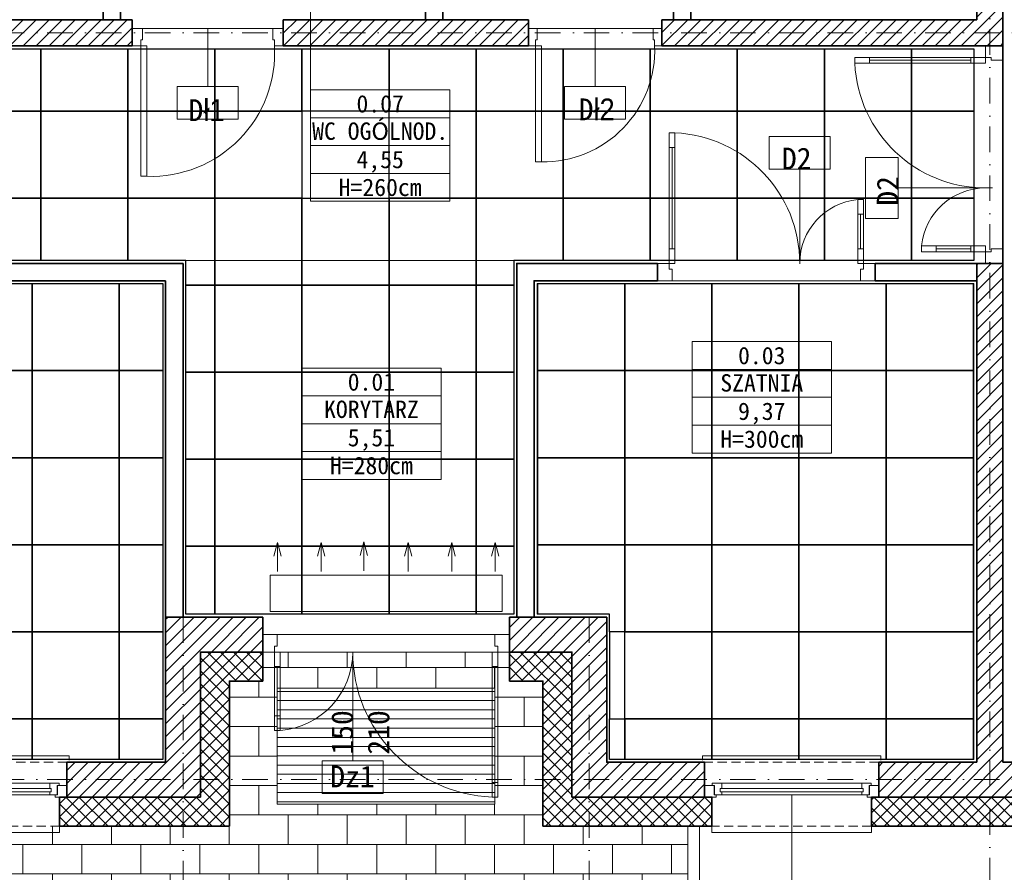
# Model space of a CAD drawing. Header units: millimetres. Extents: x -1373 to 28294, y -9636 to 187.
# Tile 31 of 133: x 4755 to 5433, y -8505 to -7917. Entities that reach past the tile are written whole.
import ezdxf
from ezdxf.enums import TextEntityAlignment as Align

# ---------------------------------------------------------------- set-up
doc = ezdxf.new("R2010")
doc.units = ezdxf.units.MM
doc.linetypes.add('HIDDEN2', pattern=[4.7625, 3.175, -1.5875])
doc.linetypes.add('Kreski i kropki', pattern=[335.138881, 176.388884, -88.194442, 0, -70.555556])
for name, color, linetype, lineweight in [('_k_krawężnik', 252, 'Continuous', 13), ('_k_kreskowanie', 250, 'Continuous', 9), ('_k_ocieplenie', 7, 'Continuous', 35), ('_k_opis', 7, 'Continuous', 13), ('_k_osie', 142, 'Kreski i kropki', 13), ('_k_stolarka', 7, 'Continuous', 13), ('_k_sufit', 7, 'Continuous', 25), ('_k_tabela', 7, 'Continuous', 13), ('_k_wyposażenia', 251, 'Continuous', 9), ('_k_zarys', 7, 'HIDDEN2', 20), ('_k_śc_dz_nadziemie', 211, 'Continuous', 30), ('_k_ściany', 223, 'Continuous', 35)]:
    doc.layers.add(name, color=color, linetype=linetype, lineweight=lineweight)
doc.layers.add('_k_niewidoczna', color=72, linetype='Continuous', lineweight=9, plot=False)
doc.styles.add('GENERATED_STYLE_1', font='MS Gothic.ttf')
doc.styles.add('GENERATED_STYLE_2', font='MS Gothic.ttf')

# ---------------------------------------------------------------- blocks, each defined once
blk = doc.blocks.new('04_sufit')
at = {"layer": '_k_niewidoczna', "color": 7}
for points in [[(-565, -618), (-565, -862), (-339, -862), (-339, -618), (-339, -618), (-22, -618), (-22, -472), (-1308, -472), (-1308, -618), (-565, -618)], [(-581, -634), (-885, -634), (-885, -962), (-581, -962)], [(-323, -634), (-22, -634), (-22, -962), (-273, -962), (-273, -862), (-323, -862)]]:
    blk.add_lwpolyline(points, close=True, dxfattribs=at)
at = {"layer": '_k_sufit'}
for points in [[(-725, -472), (-665, -472), (-665, -515), (-725, -515)], [(-665, -472), (-605, -472), (-605, -515), (-665, -515)], [(-605, -472), (-545, -472), (-545, -515), (-605, -515)], [(-545, -472), (-485, -472), (-485, -515), (-545, -515)], [(-485, -472), (-425, -472), (-425, -515), (-485, -515)], [(-425, -472), (-365, -472), (-365, -515), (-425, -515)], [(-365, -472), (-305, -472), (-305, -515), (-365, -515)], [(-305, -472), (-245, -472), (-245, -515), (-305, -515)], [(-245, -472), (-185, -472), (-185, -515), (-245, -515)], [(-185, -472), (-125, -472), (-125, -515), (-185, -515)], [(-125, -472), (-65, -472), (-65, -515), (-125, -515)], [(-65, -472), (-22, -472), (-22, -515), (-65, -515)], [(-725, -515), (-665, -515), (-665, -575), (-725, -575)], [(-725, -515), (-665, -515), (-665, -575), (-725, -575)], [(-665, -515), (-605, -515), (-605, -575), (-665, -575)], [(-665, -515), (-605, -515), (-605, -575), (-665, -575)], [(-605, -515), (-545, -515), (-545, -575), (-605, -575)], [(-605, -515), (-545, -515), (-545, -575), (-605, -575)], [(-545, -515), (-485, -515), (-485, -575), (-545, -575)], [(-545, -515), (-485, -515), (-485, -575), (-545, -575)], [(-425, -515), (-365, -515), (-365, -575), (-425, -575)], [(-425, -515), (-365, -515), (-365, -575), (-425, -575)], [(-365, -515), (-305, -515), (-305, -575), (-365, -575)], [(-365, -515), (-305, -515), (-305, -575), (-365, -575)], [(-305, -515), (-245, -515), (-245, -575), (-305, -575)], [(-305, -515), (-245, -515), (-245, -575), (-305, -575)], [(-245, -515), (-185, -515), (-185, -575), (-245, -575)], [(-245, -515), (-185, -515), (-185, -575), (-245, -575)], [(-185, -515), (-125, -515), (-125, -575), (-185, -575)], [(-185, -515), (-125, -515), (-125, -575), (-185, -575)], [(-125, -515), (-65, -515), (-65, -575), (-125, -575)], [(-125, -515), (-65, -515), (-65, -575), (-125, -575)], [(-65, -515), (-22, -515), (-22, -575), (-65, -575)], [(-725, -575), (-665, -575), (-665, -618), (-725, -618)], [(-725, -575), (-665, -575), (-665, -618), (-725, -618)], [(-665, -575), (-605, -575), (-605, -618), (-665, -618)], [(-665, -575), (-605, -575), (-605, -618), (-665, -618)], [(-605, -575), (-545, -575), (-545, -635), (-565, -635), (-565, -618), (-605, -618)], [(-545, -575), (-485, -575), (-485, -635), (-545, -635)], [(-485, -575), (-425, -575), (-425, -635), (-485, -635)], [(-425, -575), (-365, -575), (-365, -635), (-425, -635)], [(-365, -575), (-305, -575), (-305, -618), (-339, -618), (-339, -635), (-365, -635)], [(-305, -575), (-245, -575), (-245, -618), (-305, -618)], [(-245, -575), (-185, -575), (-185, -618), (-245, -618)], [(-185, -575), (-125, -575), (-125, -618), (-185, -618)], [(-125, -575), (-65, -575), (-65, -618), (-125, -618)], [(-65, -575), (-22, -575), (-22, -618), (-65, -618)], [(-731, -634), (-671, -634), (-671, -694), (-731, -694)], [(-671, -634), (-611, -634), (-611, -694), (-671, -694)], [(-611, -634), (-581, -634), (-581, -694), (-611, -694)], [(-565, -635), (-545, -635), (-545, -695), (-565, -695)], [(-545, -635), (-485, -635), (-485, -695), (-545, -695)], [(-485, -635), (-425, -635), (-425, -695), (-485, -695)], [(-425, -635), (-365, -635), (-365, -695), (-425, -695)], [(-365, -635), (-339, -635), (-339, -695), (-365, -695)], [(-322.5, -634), (-262.5, -634), (-262.5, -694), (-322.5, -694)], [(-262.5, -634), (-202.5, -634), (-202.5, -694), (-262.5, -694)], [(-202.5, -634), (-142.5, -634), (-142.5, -694), (-202.5, -694)], [(-142.5, -634), (-82.5, -634), (-82.5, -694), (-142.5, -694)], [(-82.5, -634), (-22.5, -634), (-22.5, -694), (-82.5, -694)], [(-731, -694), (-671, -694), (-671, -754), (-731, -754)], [(-671, -694), (-611, -694), (-611, -754), (-671, -754)], [(-611, -694), (-581, -694), (-581, -754), (-611, -754)], [(-565, -695), (-545, -695), (-545, -755), (-565, -755)], [(-545, -695), (-485, -695), (-485, -755), (-545, -755)], [(-485, -695), (-425, -695), (-425, -755), (-485, -755)], [(-425, -695), (-365, -695), (-365, -755), (-425, -755)], [(-365, -695), (-339, -695), (-339, -755), (-365, -755)], [(-322.5, -694), (-262.5, -694), (-262.5, -754), (-322.5, -754)], [(-262.5, -694), (-202.5, -694), (-202.5, -754), (-262.5, -754)], [(-202.5, -694), (-142.5, -694), (-142.5, -754), (-202.5, -754)], [(-142.5, -694), (-82.5, -694), (-82.5, -754), (-142.5, -754)], [(-82.5, -694), (-22.5, -694), (-22.5, -754), (-82.5, -754)], [(-731, -754), (-671, -754), (-671, -814), (-731, -814)], [(-671, -754), (-611, -754), (-611, -814), (-671, -814)], [(-611, -754), (-581, -754), (-581, -814), (-611, -814)], [(-565, -755), (-545, -755), (-545, -815), (-565, -815)], [(-545, -755), (-485, -755), (-485, -815), (-545, -815)], [(-485, -755), (-425, -755), (-425, -815), (-485, -815)], [(-425, -755), (-365, -755), (-365, -815), (-425, -815)], [(-365, -755), (-339, -755), (-339, -815), (-365, -815)], [(-322.5, -754), (-262.5, -754), (-262.5, -814), (-322.5, -814)], [(-262.5, -754), (-202.5, -754), (-202.5, -814), (-262.5, -814)], [(-202.5, -754), (-142.5, -754), (-142.5, -814), (-202.5, -814)], [(-142.5, -754), (-82.5, -754), (-82.5, -814), (-142.5, -814)], [(-82.5, -754), (-22.5, -754), (-22.5, -814), (-82.5, -814)], [(-731, -814), (-671, -814), (-671, -874), (-731, -874)], [(-671, -814), (-611, -814), (-611, -874), (-671, -874)], [(-611, -814), (-581, -814), (-581, -874), (-611, -874)], [(-322.5, -814), (-262.5, -814), (-262.5, -874), (-273, -874), (-273, -862), (-322.5, -862)], [(-262.5, -814), (-202.5, -814), (-202.5, -874), (-262.5, -874)], [(-202.5, -814), (-142.5, -814), (-142.5, -874), (-202.5, -874)], [(-142.5, -814), (-82.5, -814), (-82.5, -874), (-142.5, -874)], [(-82.5, -814), (-22.5, -814), (-22.5, -874), (-82.5, -874)], [(-565, -815), (-545, -815), (-545, -862), (-565, -862)], [(-545, -815), (-485, -815), (-485, -862), (-545, -862)], [(-485, -815), (-425, -815), (-425, -862), (-485, -862)], [(-425, -815), (-365, -815), (-365, -862), (-425, -862)], [(-365, -815), (-339, -815), (-339, -862), (-365, -862)], [(-731, -874), (-671, -874), (-671, -934), (-731, -934)], [(-671, -874), (-611, -874), (-611, -934), (-671, -934)], [(-611, -874), (-581, -874), (-581, -934), (-611, -934)], [(-262.5, -874), (-273, -874), (-273, -934), (-262.5, -934)], [(-262.5, -874), (-202.5, -874), (-202.5, -934), (-262.5, -934)], [(-202.5, -874), (-142.5, -874), (-142.5, -934), (-202.5, -934)], [(-142.5, -874), (-82.5, -874), (-82.5, -934), (-142.5, -934)], [(-82.5, -874), (-22.5, -874), (-22.5, -934), (-82.5, -934)], [(-731, -934), (-671, -934), (-671, -962), (-731, -962)], [(-671, -934), (-611, -934), (-611, -962), (-671, -962)], [(-611, -934), (-581, -934), (-581, -962), (-611, -962)], [(-273, -934), (-262.5, -934), (-262.5, -962), (-273, -962)], [(-262.5, -934), (-202.5, -934), (-202.5, -962), (-262.5, -962)], [(-202.5, -934), (-142.5, -934), (-142.5, -962), (-202.5, -962)], [(-142.5, -934), (-82.5, -934), (-82.5, -962), (-142.5, -962)], [(-82.5, -934), (-22.5, -934), (-22.5, -962), (-82.5, -962)]]:
    blk.add_lwpolyline(points, close=True, dxfattribs=at)
blk = doc.blocks.new('D_90')
at = {"layer": '_k_niewidoczna'}
blk.add_lwpolyline([(135862.75, 36163.65), (135952.75, 36163.65)], dxfattribs=at)
at = {"layer": '_k_opis'}
blk.add_lwpolyline([(135907.75, 36163.65), (135907.75, 36123.65), (135928.75, 36123.65), (135928.75, 36101.15), (135886.75, 36101.15), (135886.75, 36123.65), (135907.75, 36123.65)], dxfattribs=at)
at = {"layer": '_k_stolarka'}
for points in [[(135855.75, 36151.65), (135855.75, 36163.65), (135862.75, 36163.65), (135862.75, 36155.65), (135861.75, 36155.65), (135861.75, 36151.65), (135855.75, 36151.65)], [(135959.75, 36151.65), (135959.75, 36163.65), (135952.75, 36163.65), (135952.75, 36155.65), (135953.75, 36155.65), (135953.75, 36151.65), (135959.75, 36151.65)]]:
    blk.add_lwpolyline(points, dxfattribs=at)
blk.add_lwpolyline([(135861.75, 36151.65), (135865.75, 36151.65), (135865.75, 36061.65), (135861.75, 36061.65)], close=True, dxfattribs=at)
blk.add_lwpolyline([(135865.75, 36061.65, 0.441517), (135953.75, 36151.65)], format="xyb", dxfattribs=at)
at = {"layer": '_k_ściany'}
for points in [[(135855.75, 36151.65), (135855.75, 36163.65)], [(135959.75, 36151.65), (135959.75, 36163.65)]]:
    blk.add_lwpolyline(points, dxfattribs=at)
blk = doc.blocks.new('D_80')
at = {"layer": '_k_niewidoczna'}
blk.add_lwpolyline([(16554.01, -6146.4), (16634.01, -6146.4)], dxfattribs=at)
at = {"layer": '_k_opis'}
blk.add_lwpolyline([(16594.01, -6146.4), (16594.01, -6186.4), (16615.01, -6186.4), (16615.01, -6208.9), (16573.01, -6208.9), (16573.01, -6186.4), (16594.01, -6186.4)], dxfattribs=at)
at = {"layer": '_k_stolarka', "ltscale": 0.5}
for points in [[(16548.01, -6146.4), (16548.01, -6158.4), (16553.01, -6158.4), (16553.01, -6154.4), (16554.01, -6154.4), (16554.01, -6146.4), (16548.01, -6146.4)], [(16640.01, -6146.4), (16640.01, -6158.4), (16635.01, -6158.4), (16635.01, -6154.4), (16634.01, -6154.4), (16634.01, -6146.4), (16640.01, -6146.4)]]:
    blk.add_lwpolyline(points, dxfattribs=at)
blk.add_lwpolyline([(16553.01, -6158.4), (16557.01, -6158.4), (16557.01, -6238.4), (16553.01, -6238.4)], close=True, dxfattribs=at)
blk.add_arc((16558.39, -6161.71), 76.7, 268.97483, 2.47562, dxfattribs=at)
at = {"layer": '_k_ściany'}
for points in [[(16548.01, -6146.4), (16548.01, -6158.4)], [(16640.01, -6146.4), (16640.01, -6158.4)]]:
    blk.add_lwpolyline(points, dxfattribs=at)
blk = doc.blocks.new('D_130w')
at = {"layer": '_k_niewidoczna', "ltscale": 3}
blk.add_lwpolyline([(0, 140), (0, 10)], dxfattribs=at)
at = {"layer": '_k_stolarka', "ltscale": 2}
for points in [[(-12, 150), (0, 150), (0, 140), (-8, 140), (-8, 142), (-12, 142), (-12, 150)], [(-91.96, 140), (-22, 140)], [(-46.01, 10), (-22, 10)], [(-12, 0), (0, 0), (0, 10), (-8, 10), (-8, 8), (-12, 8), (-12, 0)]]:
    blk.add_lwpolyline(points, dxfattribs=at)
for points in [[(-12, 142), (-12, 138), (-101.98, 138), (-101.98, 142)], [(-101.98, 142), (-101.98, 138), (-91.96, 138), (-91.96, 142)], [(-22, 142), (-22, 138), (-12, 138), (-12, 142)], [(-56.01, 8), (-56.01, 12), (-46.01, 12), (-46.01, 8)], [(-12, 8), (-12, 12), (-46.01, 12), (-46.01, 8)], [(-22, 8), (-22, 12), (-12, 12), (-12, 8)]]:
    blk.add_lwpolyline(points, close=True, dxfattribs=at)
for centre, radius, start, end in [((-11.97, 142.11), 90.11, 182.61739, 270), ((-11.85, 7.63), 44.37, 90.15312, 174.3519)]:
    blk.add_arc(centre, radius, start, end, dxfattribs=at)
blk = doc.blocks.new('DZ150')
at = {"layer": '_k_niewidoczna', "ltscale": 3}
blk.add_lwpolyline([(85, 0), (-65, 0)], dxfattribs=at)
at = {"layer": '_k_opis'}
blk.add_lwpolyline([(-13, -12), (-13, -87), (8, -87), (8, -109.5), (-34, -109.5), (-34, -87), (-13, -87)], dxfattribs=at)
at = {"layer": '_k_stolarka', "ltscale": 2}
for points in [[(-75, -12), (-75, 0), (-65, 0), (-65, -8), (-67, -8), (-67, -12), (-75, -12)], [(95, -12), (95, 0), (85, 0), (85, -8), (87, -8), (87, -12), (95, -12)], [(-65, -56), (-65, -22)], [(85, -101.98), (85, -22)]]:
    blk.add_lwpolyline(points, dxfattribs=at)
for points in [[(-67, -12), (-63, -12), (-63, -56), (-67, -56)], [(-67, -22), (-63, -22), (-63, -12), (-67, -12)], [(87, -12), (83, -12), (83, -101.98), (87, -101.98)], [(87, -22), (83, -22), (83, -12), (87, -12)], [(-67, -66), (-63, -66), (-63, -56), (-67, -56)], [(87, -112), (83, -112), (83, -101.98), (87, -101.98)]]:
    blk.add_lwpolyline(points, close=True, dxfattribs=at)
for centre, radius, start, end in [((-67.28, -11.89), 54.28, 274.52159, 359.88361), ((87.14, -11.94), 100.14, 180.03307, 267.62865)]:
    blk.add_arc(centre, radius, start, end, dxfattribs=at)
at = {"layer": '_k_opis', "insert": (12.47, -67.44), "char_height": 15, "width": 0.6272, "attachment_point": 8, "rotation": 90, "style": 'GENERATED_STYLE_1'}
blk.add_mtext('{\\fMS Gothic|b0|i0|c128|p49;1}5{\\fMS Gothic|b0|i0|c128|p49;0\\P2}10', dxfattribs=at)
at = {"layer": '_k_opis', "insert": (-13.23, -90.29), "char_height": 15, "width": 29.3114, "attachment_point": 2, "style": 'GENERATED_STYLE_1'}
blk.add_mtext('{\\fMS Gothic|b1|i0|c128|p49;Dz1}', dxfattribs=at)
blk = doc.blocks.new('metryczka_80')
at = {"layer": '_k_opis', "ltscale": 0.1}
for points in [[(-80, 0), (0, 0), (0, -64), (-80, -64)], [(-80, -16), (0, -16), (0, -48), (-80, -48)]]:
    blk.add_lwpolyline(points, close=True, dxfattribs=at)
blk.add_lwpolyline([(-80, -32), (0, -32)], dxfattribs=at)
for tag, style, flags, p in [('ATR_NR_POM', 'GENERATED_STYLE_1', 4, (-40, -13)), ('ATR_POM', 'GENERATED_STYLE_2', 4, (-40, -28.71)), ('ATR_POW', 'GENERATED_STYLE_1', 12, (-40, -45)), ('ATR_WYS', 'GENERATED_STYLE_1', 4, (-40, -61))]:
    blk.add_attdef(tag, text='', height=10, dxfattribs=dict(at, style=style, flags=flags)).set_placement(p, align=Align.CENTER)
blk = doc.blocks.new('O_120_rzut')
at = {"layer": '_k_opis'}
blk.add_lwpolyline([(-60, -22.5), (-60, -91.5), (-39, -91.5), (-39, -114), (-81, -114), (-81, -91.5), (-60, -91.5)], dxfattribs=at)
at = {"layer": '_k_stolarka'}
for points in [[(-121.5, 1.5), (-121.5, 4.5), (1.5, 4.5), (1.5, 1.5)], [(-120, -16), (-120, -24), (-112, -24), (-112, -22.5), (-113.5, -22.5), (-113.5, -16), (-120, -16)], [(-114.75, -16), (-114.75, -14.5), (-108.25, -14.5), (-108.25, -18), (-109.25, -18), (-109.25, -20.5), (-108.25, -20.5), (-108.25, -22.5), (-113.25, -22.5), (-113.25, -16), (-114.75, -16)], [(-5.25, -16), (-5.25, -14.5), (-11.75, -14.5), (-11.75, -18), (-10.75, -18), (-10.75, -20.5), (-11.75, -20.5), (-11.75, -22.5), (-6.75, -22.5), (-6.75, -16), (-5.25, -16)], [(0, -16), (0, -24), (-8, -24), (-8, -22.5), (-6.5, -22.5), (-6.5, -16), (0, -16)], [(-115, -44), (-115, -48.35), (-5, -48.35), (-5, -42)]]:
    blk.add_lwpolyline(points, dxfattribs=at)
for points in [[(-11.75, -18), (-108.25, -18), (-108.25, -14.5), (-11.75, -14.5)], [(-108.25, -22.5), (-11.75, -22.5), (-11.75, -20.5), (-108.25, -20.5)]]:
    blk.add_lwpolyline(points, close=True, dxfattribs=at)
at = {"layer": '_k_zarys', "ltscale": 2}
for points in [[(-120, 0), (0, 0)], [(-115, -44), (-5, -44)]]:
    blk.add_lwpolyline(points, dxfattribs=at)
at = {"layer": '_k_ściany'}
for points in [[(-120, 0), (-120, -24), (-115, -24), (-115, -44)], [(0, 0), (0, -24), (-5, -24), (-5, -44)]]:
    blk.add_lwpolyline(points, dxfattribs=at)

msp = doc.modelspace()

# ---------------------------------------------------------------- hatches: boundary and pattern name
at = {"layer": '_k_kreskowanie', "ltscale": 2, "transparency": 33554687}
h = msp.add_hatch(dxfattribs=at)
h.set_pattern_fill('ANSI37', color=256, scale=2)
h.set_pattern_definition([(45, (1100.2866, -4281.579), (-4.490128, 4.490128), []), (135, (1100.2866, -4281.579), (-4.490128, -4.490128), [])])
h.paths.add_polyline_path([(4672.24, -8472.8), (4672.24, -8452.8), (4100.24, -8452.8), (4100.24, -8317.8), (4080.24, -8317.8), (4080.24, -8472.8)], flags=17)
h.paths.add_polyline_path([(4922.24, -8372.8), (4922.24, -8352.8), (4879.24, -8352.8), (4879.24, -8452.8), (4782.24, -8452.8), (4782.24, -8472.8), (4899.24, -8472.8), (4899.24, -8372.8)], flags=17)
h.paths.add_polyline_path([(5945.24, -7645.8), (5965.24, -7645.8), (5965.24, -7418.8), (5309.24, -7418.8), (5309.24, -7438.8), (5945.24, -7438.8)])
h.paths.add_polyline_path([(5945.24, -8045.8), (5965.24, -8045.8), (5965.24, -7845.8), (5945.24, -7845.8)])
h.paths.add_polyline_path([(5861.74, -8452.8), (5861.74, -8472.8), (5965.24, -8472.8), (5965.24, -8245.8), (5945.24, -8245.8), (5945.24, -8452.8)])
h.paths.add_polyline_path([(5601.74, -8452.8), (5601.74, -8472.8), (5751.74, -8472.8), (5751.74, -8452.8)])
h.paths.add_polyline_path([(5231.74, -8472.8), (5231.74, -8452.8), (5135.24, -8452.8), (5135.24, -8372.8), (5135.24, -8352.8), (5092.24, -8352.8), (5092.24, -8372.8), (5115.24, -8372.8), (5115.24, -8472.8)])
h.paths.add_polyline_path([(5341.74, -8452.8), (5341.74, -8472.8), (5491.74, -8472.8), (5491.74, -8452.8)])
h.paths.add_polyline_path([(4100.24, -8084.8), (4080.24, -8084.8), (4080.24, -8167.8), (4100.24, -8167.8)])
h.paths.add_polyline_path([(4100.24, -7852.21), (4080.24, -7852.21), (4080.24, -7934.8), (4100.24, -7934.8)])
h.paths.add_polyline_path([(4100.24, -7619.61), (4080.24, -7619.61), (4080.24, -7702.21), (4100.24, -7702.21)])
h.paths.add_polyline_path([(4368.79, -7438.8), (4368.79, -7418.8), (4080.24, -7418.8), (4080.24, -7515.61), (4100.24, -7515.61), (4100.24, -7438.8)])
h.paths.add_polyline_path([(4779.26, -7418.8), (4779.26, -7438.8), (5199.24, -7438.8), (5199.24, -7418.8)])
h.paths.add_polyline_path([(4669.26, -7438.8), (4669.26, -7418.8), (4478.79, -7418.8), (4478.79, -7438.8)])
h = msp.add_hatch(dxfattribs=at)
h.set_pattern_fill('ANSI31', color=256, scale=2)
h.set_pattern_definition([(45, (1100.2866, -4281.579), (-4.490128, 4.490128), [])])
h.paths.add_polyline_path([(4922.24, -8352.8), (4922.24, -8328.8), (4855.24, -8328.8), (4855.24, -8428.8), (4787.24, -8428.8), (4787.24, -8452.8), (4879.24, -8452.8), (4879.24, -8352.8)])
h.paths.add_polyline_path([(5921.24, -7645.8), (5945.24, -7645.8), (5945.24, -7438.8), (5314.24, -7438.8), (5314.24, -7462.8), (5414.24, -7462.8), (5414.24, -7688.8), (5432.24, -7688.8), (5432.24, -7462.8), (5921.24, -7462.8)])
h.paths.add_polyline_path([(5921.24, -8045.8), (5945.24, -8045.8), (5945.24, -7845.8), (5921.24, -7845.8)])
h.paths.add_polyline_path([(5866.74, -8428.8), (5866.74, -8452.8), (5945.24, -8452.8), (5945.24, -8245.8), (5921.24, -8245.8), (5921.24, -8428.8)])
h.paths.add_polyline_path([(5606.74, -8428.8), (5606.74, -8452.8), (5746.74, -8452.8), (5746.74, -8428.8)])
h.paths.add_polyline_path([(5346.74, -8428.8), (5346.74, -8452.8), (5486.74, -8452.8), (5486.74, -8428.8), (5432.24, -8428.8), (5432.24, -8084.8), (5414.24, -8084.8), (5414.24, -8428.8)])
h.paths.add_polyline_path([(5226.74, -8452.8), (5226.74, -8428.8), (5159.24, -8428.8), (5159.24, -8352.8), (5159.24, -8328.8), (5092.24, -8328.8), (5092.24, -8352.8), (5135.24, -8352.8), (5135.24, -8452.8)])
h.paths.add_polyline_path([(4100.24, -8162.8), (4124.24, -8162.8), (4124.24, -8084.8), (4100.24, -8084.8)])
h.paths.add_polyline_path([(4124.24, -8322.8), (4100.24, -8322.8), (4100.24, -8452.8), (4667.24, -8452.8), (4667.24, -8428.8), (4124.24, -8428.8)])
h.paths.add_polyline_path([(4124.24, -7619.61), (4100.24, -7619.61), (4100.24, -7697.21), (4124.24, -7697.21)])
h.paths.add_polyline_path([(4363.79, -7462.8), (4363.79, -7438.8), (4100.24, -7438.8), (4100.24, -7515.61), (4124.24, -7515.61), (4124.24, -7462.8)])
h.paths.add_polyline_path([(4664.26, -7462.8), (4664.26, -7438.8), (4483.79, -7438.8), (4483.79, -7462.8)])
h.paths.add_polyline_path([(4784.26, -7438.8), (4784.26, -7462.8), (5194.24, -7462.8), (5194.24, -7438.8)])
h.paths.add_polyline_path([(4192.23, -7934.8), (4192.23, -7916.8), (4124.24, -7916.8), (4124.24, -7857.21), (4100.24, -7857.21), (4100.24, -7934.8)])
h.paths.add_polyline_path([(4296.23, -7916.8), (4296.23, -7934.8), (4380.65, -7934.8), (4380.65, -7916.8)])
h.paths.add_polyline_path([(4598.26, -7934.8), (4598.26, -7916.8), (4484.65, -7916.8), (4484.65, -7934.8)])
h.paths.add_polyline_path([(4832.26, -7934.8), (4832.26, -7916.8), (4702.26, -7916.8), (4702.26, -7934.8)])
h.paths.add_polyline_path([(5197.24, -7916.8), (5197.24, -7934.8), (5432.24, -7934.8), (5432.24, -7792.8), (5414.24, -7792.8), (5414.24, -7916.8)])
h.paths.add_polyline_path([(5105.24, -7934.8), (5105.24, -7916.8), (4936.26, -7916.8), (4936.26, -7934.8)])
h = msp.add_hatch(dxfattribs=at)
h.set_pattern_fill('AR-B816', color=256, scale=0.1)
h.set_pattern_definition([(0, (2806.165, -3385.17), (0, 20.32), []), (90, (2806.165, -3385.17), (-20.32, 20.32), [20.32, -20.32])])
h.paths.add_polyline_path([(4080.24, -7485.8), (3880.24, -7485.8), (3880.24, -7642.8), (4080.24, -7642.8), (4080.24, -7619.61), (4100.24, -7619.61), (4100.24, -7515.61), (4080.24, -7515.61)])
h.paths.add_polyline_path([(4932.24, -8457.8), (4932.24, -8377.8), (5082.24, -8377.8), (5082.24, -8457.8)], flags=16)
h.paths.add_polyline_path([(5115.24, -8472.8), (5115.24, -8372.8), (5092.24, -8372.8), (5092.24, -8352.8), (4922.24, -8352.8), (4922.24, -8372.8), (4899.24, -8372.8), (4899.24, -8472.8), (4080.24, -8472.8), (4080.24, -8084.8), (4100.24, -8084.8), (4100.24, -7934.8), (4080.24, -7934.8), (3880.24, -7934.8), (3880.24, -8672.8), (5215.24, -8672.8), (5215.24, -8472.8)])
at = {"layer": '_k_wyposażenia', "ltscale": 2}
h = msp.add_hatch(dxfattribs=at)
h.set_pattern_fill('ANSI31', color=256, scale=2, angle=135)
h.set_pattern_definition([(180, (6867.235, -8341.8046), (-1e-15, -6.35), [])])
h.paths.add_polyline_path([(5082.24, -8377.8), (4932.24, -8377.8), (4932.24, -8457.8), (5082.24, -8457.8)])

# ---------------------------------------------------------------- linework, layer by layer
at = {"layer": '_k_krawężnik'}
for points in [[(5215.24, -8472.8), (5215.24, -8672.8)], [(5223.24, -8472.8), (5223.24, -8672.8)]]:
    msp.add_lwpolyline(points, dxfattribs=at)
at = {"layer": '_k_niewidoczna'}
for points in [[(4693.24, -8082.8), (4939.24, -8082.8), (4939.24, -8082.8), (5412.24, -8082.8), (5412.24, -7936.8), (4126.24, -7936.8), (4126.24, -8082.8), (4693.24, -8082.8)], [(4869.24, -8082.8), (5095.24, -8082.8), (5095.24, -8326.8), (4869.24, -8326.8)], [(4853.24, -8098.8), (4549.24, -8098.8), (4549.24, -8426.8), (4853.24, -8426.8)], [(5111.24, -8098.8), (5412.24, -8098.8), (5412.24, -8426.8), (5161.24, -8426.8), (5161.24, -8326.8), (5111.24, -8326.8)]]:
    msp.add_lwpolyline(points, close=True, dxfattribs=at)
at = {"layer": '_k_ocieplenie'}
for points in [[(4782.24, -8472.8), (4899.24, -8472.8), (4899.24, -8372.8), (4922.24, -8372.8)], [(5092.24, -8372.8), (5115.24, -8372.8), (5115.24, -8472.8), (5231.74, -8472.8)], [(5341.74, -8472.8), (5491.74, -8472.8)]]:
    msp.add_lwpolyline(points, dxfattribs=at)
at = {"layer": '_k_opis', "ltscale": 0.1}
msp.add_lwpolyline([(4955.11, -7965.19), (4955.11, -7848.46)], dxfattribs=at)
at = {"layer": '_k_opis'}
for points in [[(5292.23, -8085.07), (5292.23, -8019.87), (5271.23, -8019.87), (5271.23, -7997.37), (5313.23, -7997.37), (5313.23, -8019.87), (5292.23, -8019.87)], [(5425.19, -8032.8), (5360.19, -8032.8), (5360.19, -8053.8), (5337.69, -8053.8), (5337.69, -8011.8), (5360.19, -8011.8), (5360.19, -8032.8)]]:
    msp.add_lwpolyline(points, dxfattribs=at)
at = {"layer": '_k_osie', "ltscale": 0.1}
for points in [[(5423.24, -7183.8), (5423.24, -8762.8)], [(3765.23, -7925.8), (6365.24, -7925.8)], [(4867.24, -8328.8), (4867.24, -8762.8)], [(5147.24, -8328.8), (5147.24, -8762.8)], [(3765.23, -8440.8), (6365.24, -8440.8)]]:
    msp.add_lwpolyline(points, dxfattribs=at)
at = {"layer": '_k_stolarka', "ltscale": 0.5}
for points in [[(5105.24, -7922.8), (5105.24, -7934.8), (5110.24, -7934.8), (5110.24, -7930.8), (5111.24, -7930.8), (5111.24, -7922.8), (5105.24, -7922.8)], [(5105.24, -7922.8), (5105.24, -7934.8), (5110.24, -7934.8), (5110.24, -7930.8), (5111.24, -7930.8), (5111.24, -7922.8), (5105.24, -7922.8)], [(5105.24, -7922.8), (5105.24, -7934.8), (5110.24, -7934.8), (5110.24, -7930.8), (5111.24, -7930.8), (5111.24, -7922.8), (5105.24, -7922.8)], [(5105.24, -7922.8), (5105.24, -7934.8), (5110.24, -7934.8), (5110.24, -7930.8), (5111.24, -7930.8), (5111.24, -7922.8), (5105.24, -7922.8)], [(5197.24, -7922.8), (5197.24, -7934.8), (5192.24, -7934.8), (5192.24, -7930.8), (5191.24, -7930.8), (5191.24, -7922.8), (5197.24, -7922.8)], [(5197.24, -7922.8), (5197.24, -7934.8), (5192.24, -7934.8), (5192.24, -7930.8), (5191.24, -7930.8), (5191.24, -7922.8), (5197.24, -7922.8)], [(5197.24, -7922.8), (5197.24, -7934.8), (5192.24, -7934.8), (5192.24, -7930.8), (5191.24, -7930.8), (5191.24, -7922.8), (5197.24, -7922.8)], [(5197.24, -7922.8), (5197.24, -7934.8), (5192.24, -7934.8), (5192.24, -7930.8), (5191.24, -7930.8), (5191.24, -7922.8), (5197.24, -7922.8)]]:
    msp.add_lwpolyline(points, dxfattribs=at)
msp.add_lwpolyline([(5110.24, -7934.8), (5114.24, -7934.8), (5114.24, -8014.8), (5110.24, -8014.8)], close=True, dxfattribs=at)
msp.add_lwpolyline([(5110.24, -7934.8), (5114.24, -7934.8), (5114.24, -8014.8), (5110.24, -8014.8)], close=True, dxfattribs=at)
msp.add_lwpolyline([(5110.24, -7934.8), (5114.24, -7934.8), (5114.24, -8014.8), (5110.24, -8014.8)], close=True, dxfattribs=at)
msp.add_lwpolyline([(5110.24, -7934.8), (5114.24, -7934.8), (5114.24, -8014.8), (5110.24, -8014.8)], close=True, dxfattribs=at)
at = {"layer": '_k_stolarka'}
msp.add_lwpolyline([(4922.24, -8352.8), (5092.24, -8352.8)], dxfattribs=at)
at = {"layer": '_k_stolarka', "ltscale": 0.5}
msp.add_arc((5115.61, -7938.12), 76.7, 268.97483, 2.47562, dxfattribs=at)
msp.add_arc((5115.61, -7938.12), 76.7, 268.97483, 2.47562, dxfattribs=at)
msp.add_arc((5115.61, -7938.12), 76.7, 268.97483, 2.47562, dxfattribs=at)
msp.add_arc((5115.61, -7938.12), 76.7, 268.97483, 2.47562, dxfattribs=at)
at = {"layer": '_k_wyposażenia'}
for points in [[(4932.39, -8297.38), (4932.39, -8277.38), (4934.89, -8286.71), (4932.39, -8277.38), (4929.89, -8286.71)], [(4962.39, -8297.38), (4962.39, -8277.38), (4964.89, -8286.71), (4962.39, -8277.38), (4959.89, -8286.71)], [(4991.85, -8296.8), (4991.85, -8276.8), (4994.35, -8286.13), (4991.85, -8276.8), (4989.35, -8286.13)], [(5022.39, -8297.38), (5022.39, -8277.38), (5024.89, -8286.71), (5022.39, -8277.38), (5019.89, -8286.71)], [(5052.39, -8297.38), (5052.39, -8277.38), (5054.89, -8286.71), (5052.39, -8277.38), (5049.89, -8286.71)], [(5082.39, -8297.38), (5082.39, -8277.38), (5084.89, -8286.71), (5082.39, -8277.38), (5079.89, -8286.71)]]:
    msp.add_lwpolyline(points, dxfattribs=at)
for points in [[(4927.24, -8324.8), (5087.24, -8324.8), (5087.24, -8299.8), (4927.24, -8299.8)], [(4932.24, -8377.8), (5082.24, -8377.8), (5082.24, -8457.8), (4932.24, -8457.8)]]:
    msp.add_lwpolyline(points, close=True, dxfattribs=at)
at = {"layer": '_k_ściany'}
for points in [[(4824.26, -7810.8), (4824.26, -7916.8), (4812.26, -7916.8), (4812.26, -7566.8)], [(5026.26, -7916.8), (5034.26, -7916.8), (5034.26, -7691.8), (4824.26, -7691.8), (4824.26, -7916.8), (4832.26, -7916.8)], [(5046.26, -7810.8), (5046.26, -7916.8), (5034.26, -7916.8), (5034.26, -7691.8)], [(5414.24, -7792.8), (5414.24, -7916.8)], [(5432.24, -8428.8), (5432.24, -7792.8)], [(5217.24, -7916.8), (5217.24, -7798.8), (5046.26, -7798.8)], [(5205.24, -7916.8), (5205.24, -7810.8), (5046.26, -7810.8)], [(4702.26, -7916.8), (4832.26, -7916.8)], [(4832.26, -7934.8), (4832.26, -7916.8)], [(4936.26, -7916.8), (5105.24, -7916.8)], [(4936.26, -7934.8), (4936.26, -7916.8)], [(5105.24, -7934.8), (5105.24, -7916.8)], [(5197.24, -7916.8), (5414.24, -7916.8)], [(5197.24, -7934.8), (5197.24, -7916.8)], [(4702.26, -7934.8), (4832.26, -7934.8)], [(4936.26, -7934.8), (5105.24, -7934.8)], [(5197.24, -7934.8), (5432.24, -7934.8)], [(4867.24, -8084.8), (4716.26, -8084.8)], [(4867.24, -8084.8), (4867.24, -8328.8)], [(5194.24, -8084.8), (5097.24, -8084.8), (5097.24, -8328.8)], [(5194.24, -8096.8), (5194.24, -8084.8)], [(5344.24, -8096.8), (5414.24, -8096.8), (5414.24, -8084.8), (5344.24, -8084.8)], [(5344.24, -8096.8), (5344.24, -8084.8)], [(5414.24, -8084.8), (5414.24, -8428.8)], [(5414.24, -8084.8), (5432.24, -8084.8)], [(4716.26, -8096.8), (4855.24, -8096.8)], [(4855.24, -8096.8), (4855.24, -8428.8)], [(5109.24, -8328.8), (5109.24, -8096.8), (5194.24, -8096.8)], [(4855.24, -8328.8), (4922.24, -8328.8)], [(4922.24, -8328.8), (4922.24, -8372.8)], [(5092.24, -8328.8), (5159.24, -8328.8), (5159.24, -8428.8), (5226.74, -8428.8)], [(5092.24, -8328.8), (5092.24, -8372.8)], [(4787.24, -8452.8), (4879.24, -8452.8), (4879.24, -8352.8), (4922.24, -8352.8)], [(5092.24, -8352.8), (5135.24, -8352.8), (5135.24, -8452.8), (5231.74, -8452.8)], [(4787.24, -8428.8), (4855.24, -8428.8)], [(5346.74, -8428.8), (5414.24, -8428.8)], [(5432.24, -8428.8), (5486.74, -8428.8)], [(5341.74, -8452.8), (5486.74, -8452.8)]]:
    msp.add_lwpolyline(points, dxfattribs=at)

# ---------------------------------------------------------------- block references
at = {"layer": '_k_sufit'}
msp.add_blockref('04_sufit', (5434.24, -7464.8), dxfattribs=at)
at = {"layer": '_k_tabela', "ltscale": 0.1}
ref = msp.add_blockref('metryczka_80', (5051.11, -7965.19), dxfattribs=dict(at, xscale=1.2, yscale=1.2, zscale=1.2))
ref.add_attrib('ATR_POW', '4,55', dxfattribs={"layer": '_k_opis', "ltscale": 0.1, "height": 12, "style": 'GENERATED_STYLE_1'}).set_placement((5003.11, -8019.19), align=Align.CENTER)
ref.add_attrib('ATR_NR_POM', '0.07', dxfattribs={"layer": '_k_opis', "ltscale": 0.1, "height": 12, "style": 'GENERATED_STYLE_1'}).set_placement((5003.11, -7980.79), align=Align.CENTER)
ref.add_attrib('ATR_POM', 'WC OGÓLNOD.', dxfattribs={"layer": '_k_opis', "ltscale": 0.1, "height": 12, "style": 'GENERATED_STYLE_2'}).set_placement((5003.11, -7999.65), align=Align.CENTER)
ref.add_attrib('ATR_WYS', 'H=260cm', dxfattribs={"layer": '_k_opis', "ltscale": 0.1, "height": 12, "style": 'GENERATED_STYLE_1'}).set_placement((5003.11, -8038.39), align=Align.CENTER)
ref = msp.add_blockref('metryczka_80', (5314.08, -8138.77), dxfattribs=dict(at, xscale=1.2, yscale=1.2, zscale=1.2))
ref.add_attrib('ATR_POW', '9,37', dxfattribs={"layer": '_k_opis', "ltscale": 0.1, "height": 12, "style": 'GENERATED_STYLE_1'}).set_placement((5266.08, -8192.77), align=Align.CENTER)
ref.add_attrib('ATR_NR_POM', '0.03', dxfattribs={"layer": '_k_opis', "ltscale": 0.1, "height": 12, "style": 'GENERATED_STYLE_1'}).set_placement((5266.08, -8154.37), align=Align.CENTER)
ref.add_attrib('ATR_POM', 'SZATNIA', dxfattribs={"layer": '_k_opis', "ltscale": 0.1, "height": 12, "style": 'GENERATED_STYLE_2'}).set_placement((5266.08, -8173.23), align=Align.CENTER)
ref.add_attrib('ATR_WYS', 'H=300cm', dxfattribs={"layer": '_k_opis', "ltscale": 0.1, "height": 12, "style": 'GENERATED_STYLE_1'}).set_placement((5266.08, -8211.97), align=Align.CENTER)
ref = msp.add_blockref('metryczka_80', (5045.08, -8156.99), dxfattribs=dict(at, xscale=1.2, yscale=1.2, zscale=1.2))
ref.add_attrib('ATR_POW', '5,51', dxfattribs={"layer": '_k_opis', "ltscale": 0.1, "height": 12, "style": 'GENERATED_STYLE_1'}).set_placement((4997.08, -8210.99), align=Align.CENTER)
ref.add_attrib('ATR_NR_POM', '0.01', dxfattribs={"layer": '_k_opis', "ltscale": 0.1, "height": 12, "style": 'GENERATED_STYLE_1'}).set_placement((4997.08, -8172.59), align=Align.CENTER)
ref.add_attrib('ATR_POM', 'KORYTARZ', dxfattribs={"layer": '_k_opis', "ltscale": 0.1, "height": 12, "style": 'GENERATED_STYLE_2'}).set_placement((4997.08, -8191.44), align=Align.CENTER)
ref.add_attrib('ATR_WYS', 'H=280cm', dxfattribs={"layer": '_k_opis', "ltscale": 0.1, "height": 12, "style": 'GENERATED_STYLE_1'}).set_placement((4997.08, -8230.19), align=Align.CENTER)
at = {"layer": '_k_wyposażenia'}
msp.add_blockref('D_130w', (5432.24, -8084.8), dxfattribs=at)
at = {"layer": '_k_wyposażenia', "xscale": -1, "rotation": 90}
msp.add_blockref('D_130w', (5344.24, -8096.8), dxfattribs=at)
at = {"layer": '_k_śc_dz_nadziemie', "xscale": -1}
for p in [(4667.24, -8428.8), (5226.74, -8428.8)]:
    msp.add_blockref('O_120_rzut', p, dxfattribs=at)
at = {"layer": '_k_ściany', "ltscale": 2}
for name, p in [('D_90', (-131023.5, -44086.45)), ('D_80', (-11442.78, -1776.41))]:
    msp.add_blockref(name, p, dxfattribs=at)
at = {"layer": '_k_ściany'}
msp.add_blockref('DZ150', (4997.24, -8340.8), dxfattribs=at)

# ---------------------------------------------------------------- texts
at = {"layer": '_k_opis', "char_height": 15, "width": 29.3114, "attachment_point": 8, "style": 'GENERATED_STYLE_1'}
for s, insert, rotation in [('{\\fMS Gothic|b1|i0|c128|p49;D\\fMS Gothic|b1|i0|c238|p49;ł1}', (4883.47, -7986.67), 0.17142), ('{\\fMS Gothic|b1|i0|c128|p49;D\\fMS Gothic|b1|i0|c238|p49;ł2}', (5152.31, -7986.16), 359.82858), ('{\\fMS Gothic|b1|i0|c128|p49;D\\fMS Gothic|b1|i0|c238|p49;2}', (5290.18, -8020.03), 0.17142), ('{\\fMS Gothic|b1|i0|c128|p49;D\\fMS Gothic|b1|i0|c238|p49;2}', (5360.35, -8034.85), 90.17142)]:
    msp.add_mtext(s, dxfattribs=dict(at, insert=insert, rotation=rotation))

doc.saveas('drawing.dxf')
